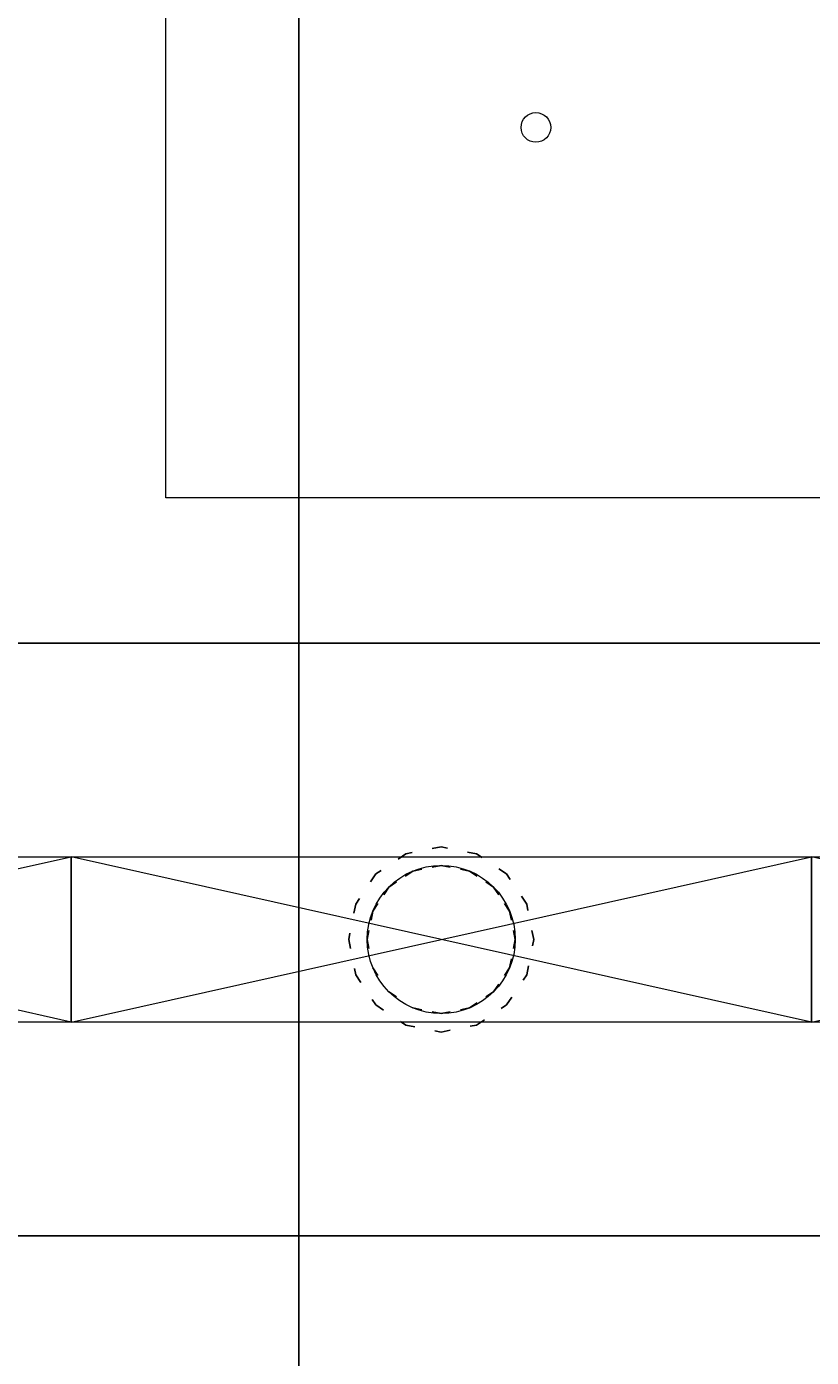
# Model space of a CAD drawing. Header units: centimetres. Extents: x -228435 to 46820, y -89367 to 152985.
# Tile 170 of 256: x -34128 to -33068, y 43440 to 45236. Entities that reach past the tile are written whole.
import ezdxf

# ---------------------------------------------------------------- set-up
doc = ezdxf.new("R2010")
doc.units = ezdxf.units.CM
doc.header["$LTSCALE"] = 50
doc.header["$PDMODE"] = 35
doc.header["$PDSIZE"] = 0.1
for name, pattern in [('CADVENT_HIDDEN', [0.8, 0.25, -0.55]), ('Kondygnacja  -0_5$0$HIDDEN', [9.525, 6.35, -3.175]), ('Kondygnacja  -0_5$0$HIDDEN2', [4.7625, 3.175, -1.5875])]:
    doc.linetypes.add(name, pattern=pattern)
doc.layers.get('0').update_dxf_attribs({"color": 8})
doc.layers.get('DEFPOINTS').update_dxf_attribs({"color": 8})
for name, color, linetype in [('01-103-Went PP_poziom-0_5$0$L_Nawiew', 250, 'Continuous'), ('bgde-nawiewEXP', 250, 'Continuous'), ('bgde-nawiewHIDDEN', 250, 'Continuous'), ('Kondygnacja  -0_5$0$ARCH_KONSTR_POWYŻEJ RZUTU', 8, 'Kondygnacja  -0_5$0$HIDDEN'), ('Kondygnacja  -0_5$0$ARCH_KONSTR_POWYŻEJ RZUTU_IST', 8, 'Kondygnacja  -0_5$0$HIDDEN2')]:
    doc.layers.add(name, color=color, linetype=linetype)
for name, color, linetype, lineweight in [('bgde_nawiewnik', 11, 'Continuous', 5), ('Kondygnacja  -0_5$0$ARCH_INFO_WYMIARY', 8, 'Continuous', 9), ('SU Lampy kwadratowe  -05$0$ARCH_SUFITY_PODWIESZANE', 8, 'Continuous', 9)]:
    doc.layers.add(name, color=color, linetype=linetype, lineweight=lineweight)
doc.styles.add('Kondygnacja  -0_5$0$Romans', font='Romans.shx', dxfattribs={"width": 0.7})
doc.dimstyles.new('Kondygnacja  -0_5$0$Wymiary 1-100', dxfattribs={"dimtxt": 12, "dimasz": 10, "dimexe": 5, "dimexo": 0, "dimgap": 4, "dimtad": 1, "dimrnd": 0.5, "dimzin": 12, "dimdsep": 46, "dimtxsty": 'Kondygnacja  -0_5$0$Romans', "dimblk": 'Kondygnacja  -0_5$0$_Oblique', "dimcen": 10, "dimdle": 10, "dimclrt": 55, "dimazin": 0, "dimtfac": 1, "dimtmove": 1, "dimatfit": 3, "dimfxl": 8, "dimfxlon": 1, "dimtolj": 1, "dimtzin": 0, "dimarcsym": 0})

# ---------------------------------------------------------------- blocks, each defined once
blk = doc.blocks.new('SU Lampy kwadratowe  -05$0$moduł sufitu')
at = {"layer": 'SU Lampy kwadratowe  -05$0$ARCH_SUFITY_PODWIESZANE'}
blk.add_lwpolyline([(60, -60), (240, -60), (240, -240), (60, -240)], close=True, dxfattribs=at)
blk.add_circle((110, -190), 2, dxfattribs=at)
blk = doc.blocks.new('SU Lampy kwadratowe  -05')
at = {"layer": 'SU Lampy kwadratowe  -05$0$ARCH_SUFITY_PODWIESZANE'}
blk.add_blockref('SU Lampy kwadratowe  -05$0$moduł sufitu', (8660, 9200), dxfattribs=at)
blk = doc.blocks.new('Kondygnacja  -0_5$0$_Oblique')
at = {"color": 0, "linetype": 'ByBlock', "lineweight": -2}
blk.add_line((-0.5, -0.5), (0.5, 0.5), dxfattribs=at)
blk = doc.blocks.new('*D148')
at = {"layer": 'DEFPOINTS', "color": 0}
for p in [(-59190, 47690), (5862.4, 47690), (6190, 43700)]:
    blk.add_point(p, dxfattribs=at)
at = {"layer": 'Kondygnacja  -0_5$0$ARCH_INFO_WYMIARY', "color": 0, "lineweight": -2}
for p, q in [((5854.4, 47690), (5867.4, 47690)), ((5862.4, 43690), (5862.4, 47700)), ((5870.4, 43700), (5857.4, 43700))]:
    blk.add_line(p, q, dxfattribs=at)
at = {"layer": 'Kondygnacja  -0_5$0$ARCH_INFO_WYMIARY', "color": 0, "lineweight": -2, "xscale": 10, "yscale": 10, "zscale": 10}
for p, rotation in [((5862.4, 47690), 90), ((5862.4, 43700), 270)]:
    blk.add_blockref('Kondygnacja  -0_5$0$_Oblique', p, dxfattribs=dict(at, rotation=rotation))
at = {"layer": 'Kondygnacja  -0_5$0$ARCH_INFO_WYMIARY', "color": 55, "insert": (5852.4, 45695), "char_height": 12, "attachment_point": 5, "rotation": 90, "style": 'Kondygnacja  -0_5$0$Romans'}
blk.add_mtext('\\A1;3990', dxfattribs=at)
blk = doc.blocks.new('Kondygnacja  -0_5$0$konstrukcja istniejąca -0.5')
at = {"layer": 'Kondygnacja  -0_5$0$ARCH_KONSTR_POWYŻEJ RZUTU_IST', "ltscale": 10}
blk.add_lwpolyline([(8738, 9775), (8738, 8625)], dxfattribs=at)
blk = doc.blocks.new('A$C066D7839')
at = {"layer": 'bgde_nawiewnik'}
for p, q in [((-50, -11.15), (-50, 11.15)), ((-50, 11.15), (50, 11.15)), ((-50, -11.15), (50, 11.15)), ((50, -11.15), (-50, 11.15)), ((50, 11.15), (50, -11.15)), ((50, -11.15), (-50, -11.15))]:
    blk.add_line(p, q, dxfattribs=at)
blk.add_circle((0, 0), 10, dxfattribs=at)

msp = doc.modelspace()

# ---------------------------------------------------------------- linework, layer by layer
at = {"layer": 'bgde-nawiewEXP', "linetype": 'Continuous'}
msp.add_lwpolyline([(-40588.801, 44403.774), (-19380.813, 44403.774), (-19380.813, 43603.774), (-40588.801, 43603.774)], dxfattribs=at)
at = {"layer": 'bgde-nawiewHIDDEN', "linetype": 'CADVENT_HIDDEN'}
for points in [[(-33692.838, 44003.959), (-33683.323, 43956.123), (-33656.226, 43915.571), (-33615.674, 43888.474), (-33567.838, 43878.959), (-33520.003, 43888.474), (-33479.45, 43915.571), (-33452.353, 43956.123), (-33442.838, 44003.959), (-33452.353, 44051.794), (-33479.45, 44092.347), (-33520.003, 44119.444), (-33567.838, 44128.959), (-33615.674, 44119.444), (-33656.226, 44092.347), (-33683.323, 44051.794)], [(-33692.838, 44003.959), (-33683.323, 43956.123), (-33656.226, 43915.571), (-33615.674, 43888.474), (-33567.838, 43878.959), (-33520.003, 43888.474), (-33479.45, 43915.571), (-33452.353, 43956.123), (-33442.838, 44003.959), (-33452.353, 44051.794), (-33479.45, 44092.347), (-33520.003, 44119.444), (-33567.838, 44128.959), (-33615.674, 44119.444), (-33656.226, 44092.347), (-33683.323, 44051.794)], [(-33667.838, 44003.959), (-33660.226, 43965.691), (-33638.549, 43933.248), (-33606.106, 43911.571), (-33567.838, 43903.959), (-33529.57, 43911.571), (-33497.127, 43933.248), (-33475.45, 43965.691), (-33467.838, 44003.959), (-33475.45, 44042.227), (-33497.127, 44074.67), (-33529.57, 44096.347), (-33567.838, 44103.959), (-33606.106, 44096.347), (-33638.549, 44074.67), (-33660.226, 44042.227)]]:
    msp.add_lwpolyline(points, close=True, dxfattribs=at)
for points in [[(-33667.838, 44003.959), (-33660.226, 44042.227), (-33638.549, 44074.67), (-33606.106, 44096.347), (-33567.838, 44103.959), (-33529.57, 44096.347), (-33497.127, 44074.67), (-33475.45, 44042.227), (-33467.838, 44003.959), (-33475.45, 43965.691), (-33497.127, 43933.248), (-33529.57, 43911.571), (-33567.838, 43903.959)], [(-33667.838, 44003.959), (-33660.226, 43965.691), (-33638.549, 43933.248), (-33606.106, 43911.571), (-33567.838, 43903.959)], [(-33567.838, 43903.959), (-33606.106, 43911.571)]]:
    msp.add_lwpolyline(points, dxfattribs=at)
at = {"layer": 'bgde-nawiewHIDDEN'}
msp.add_lwpolyline([(-33567.838, 44003.959), (-33567.838, 44003.959)], dxfattribs=at)

# ---------------------------------------------------------------- block references
at = {"layer": '01-103-Went PP_poziom-0_5$0$L_Nawiew', "xscale": 10, "yscale": 10, "zscale": 10}
for p in [(-34567.836, 44003.959, 742.119), (-33567.836, 44003.959, 742.119), (-32567.836, 44003.959, 742.119)]:
    msp.add_blockref('A$C066D7839', p, dxfattribs=at)
at = {"layer": 'Kondygnacja  -0_5$0$ARCH_KONSTR_POWYŻEJ RZUTU', "xscale": 10, "yscale": 10, "zscale": 10}
msp.add_blockref('Kondygnacja  -0_5$0$konstrukcja istniejąca -0.5', (-121140, -45000), dxfattribs=at)
at = {"layer": 'SU Lampy kwadratowe  -05$0$ARCH_SUFITY_PODWIESZANE', "xscale": 10, "yscale": 10, "zscale": 10}
msp.add_blockref('SU Lampy kwadratowe  -05', (-121140, -45000), dxfattribs=at)

# ---------------------------------------------------------------- dimensions: what is measured, and where the dimension line sits
at = {"layer": 'Kondygnacja  -0_5$0$ARCH_INFO_WYMIARY'}
dim = msp.add_linear_dim(base=(5862.405, 47690), p1=(6190, 43700), p2=(-59190, 47690), angle=90, dimstyle='Kondygnacja  -0_5$0$Wymiary 1-100', dxfattribs=at)
dim.commit()
dim.dimension.update_dxf_attribs({"geometry": '*D148', "text_midpoint": (5852.405, 45695)})

doc.saveas('drawing.dxf')
